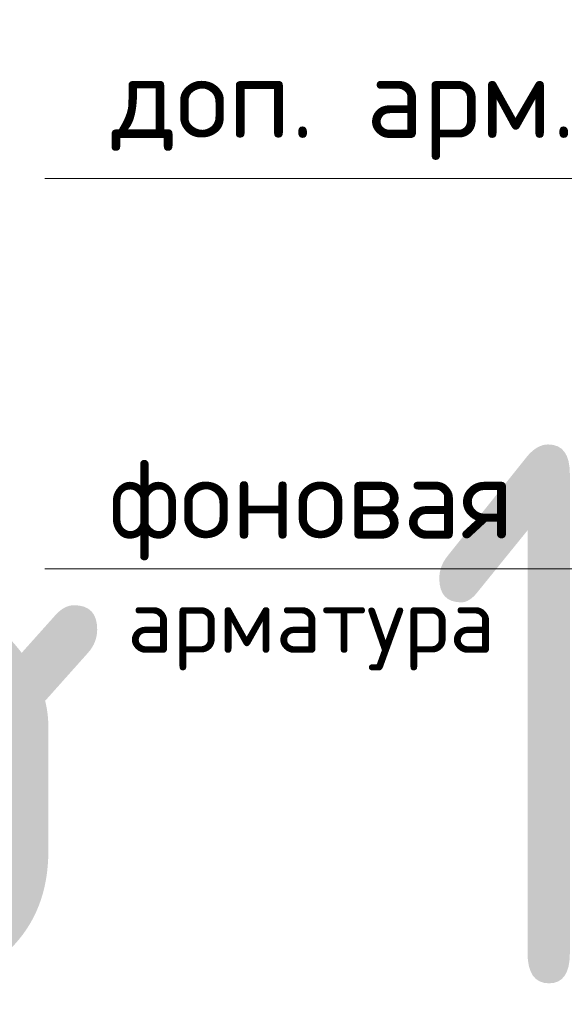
# Model space of a CAD drawing. Header units: metres. Extents: x -38 to 107, y -15 to 21.
# Tile 197 of 254: x 75.805 to 76.057, y 7.938 to 8.393. Entities that reach past the tile are written whole.
import ezdxf

# ---------------------------------------------------------------- set-up
doc = ezdxf.new("R2010")
doc.units = ezdxf.units.M
doc.layers.add('XR$5$Текст_ примечание', color=7, linetype='Continuous', lineweight=13)
doc.styles.add('ISOCPEUR', font='txt')

msp = doc.modelspace()

# ---------------------------------------------------------------- linework, layer by layer
at = {"color": 7, "linetype": 'Continuous', "lineweight": 13, "transparency": 33554687}
for points in [[(75.81694, 8.31961), (76.10053, 8.31961), (76.14196, 8.24218)], [(75.81694, 8.31961), (76.10053, 8.31961), (76.14196, 8.24218)], [(75.81694, 8.31961), (76.10053, 8.31961), (76.14196, 8.24218)], [(75.81694, 8.13924), (76.10395, 8.13924), (76.16896, 8.23618)], [(75.81694, 8.13924), (76.10395, 8.13924), (76.16896, 8.23618)], [(75.81694, 8.13924), (76.10395, 8.13924), (76.16896, 8.23618)]]:
    msp.add_lwpolyline(points, dxfattribs=at)

# ---------------------------------------------------------------- texts
at = {"color": 7, "linetype": 'Continuous', "lineweight": 13, "transparency": 33554687, "insert": (75.95494, 8.35211), "char_height": 0.0375, "width": 0.2281034, "attachment_point": 5, "style": 'ISOCPEUR'}
msp.add_mtext('\\A1;{\\fISOCPEUR|i0|b0;\\H0.037500;\\W1.000000;\\C7;доп. арм.}\\P', dxfattribs=at)
msp.add_mtext('\\A1;{\\fISOCPEUR|i0|b0;\\H0.037500;\\W1.000000;\\C7;доп. арм.}\\P', dxfattribs=at)
msp.add_mtext('\\A1;{\\fISOCPEUR|i0|b0;\\H0.037500;\\W1.000000;\\C7;доп. арм.}\\P', dxfattribs=at)
at = {"color": 7, "linetype": 'Continuous', "lineweight": 13, "transparency": 33554687, "insert": (75.93994, 8.19064), "char_height": 0.0375, "width": 0.2237812, "attachment_point": 2, "line_spacing_factor": 0.963855}
msp.add_mtext('\\A1;{\\fISOCPEUR|i0|b0;\\H0.037500;\\W1.000000;\\C7;фоновая}\\P{\\fISOCPEUR|i0|b0;\\H0.030000;\\W1.000000;\\C7;арматура}\\P', dxfattribs=at)
msp.add_mtext('\\A1;{\\fISOCPEUR|i0|b0;\\H0.037500;\\W1.000000;\\C7;фоновая}\\P{\\fISOCPEUR|i0|b0;\\H0.030000;\\W1.000000;\\C7;арматура}\\P', dxfattribs=at)
msp.add_mtext('\\A1;{\\fISOCPEUR|i0|b0;\\H0.037500;\\W1.000000;\\C7;фоновая}\\P{\\fISOCPEUR|i0|b0;\\H0.030000;\\W1.000000;\\C7;арматура}\\P', dxfattribs=at)
at = {"layer": 'XR$5$Текст_ примечание', "color": 7, "linetype": 'Continuous', "lineweight": 35, "transparency": 33554687, "char_height": 0.25, "attachment_point": 7, "style": 'ISOCPEUR'}
for s, insert, width in [('\\W0.75;12', (75.99245, 7.94671), 0.3935674), ('\\W0.82;ø', (75.68169, 7.94671), 0.3272053)]:
    msp.add_mtext(s, dxfattribs=dict(at, insert=insert, width=width))

doc.saveas('drawing.dxf')
